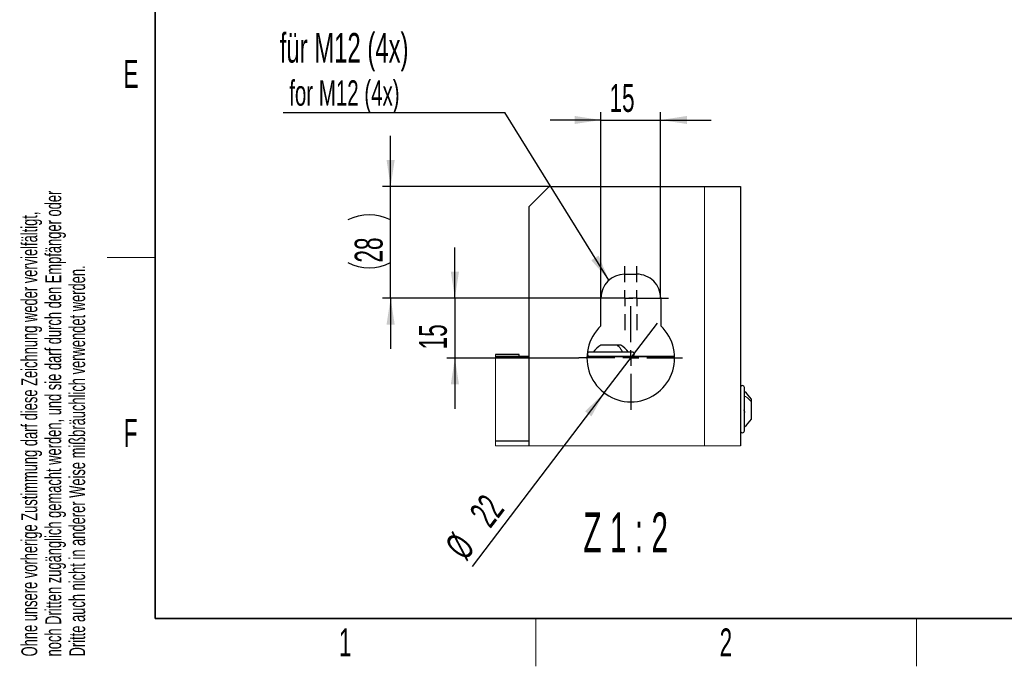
# Model space of a CAD drawing. Header units: millimetres. Extents: x 5 to 418, y 2 to 292.
# Tile 1 of 74: x 9 to 133, y 6 to 87. Entities that reach past the tile are written whole.
import ezdxf

# ---------------------------------------------------------------- set-up
doc = ezdxf.new("R2010")
doc.units = ezdxf.units.MM
doc.layers.add('SLD-0', color=7, linetype='Continuous')
doc.styles.add('SLDTEXTSTYLE0', font='TXT', dxfattribs={"width": 0.605})
doc.styles.add('SLDTEXTSTYLE2', font='TXT', dxfattribs={"width": 0.56})
doc.dimstyles.new('SLDDIMSTYLE4', dxfattribs={"dimtxt": 3.5, "dimasz": 3.302, "dimexe": 0, "dimexo": 0.0625, "dimgap": 0.875, "dimtad": 1, "dimlfac": 2, "dimrnd": 1e-09, "dimzin": 12, "dimdsep": 46, "dimtxsty": 'SLDTEXTSTYLE0', "dimsah": 1, "dimcen": 0.09, "dimadec": 0, "dimazin": 3, "dimtfac": 1, "dimtmove": 0, "dimatfit": 0, "dimfxl": 1, "dimfrac": 2, "dimtolj": 1, "dimtzin": 12, "dimarcsym": 0})
doc.dimstyles.new('SLDDIMSTYLE5', dxfattribs={"dimtxt": 3.5, "dimasz": 3.302, "dimexe": 0, "dimexo": 0.0625, "dimgap": 0.875, "dimtad": 1, "dimlfac": 2, "dimrnd": 1e-09, "dimzin": 12, "dimdsep": 46, "dimtxsty": 'SLDTEXTSTYLE0', "dimblk1": 'NONE', "dimsah": 1, "dimcen": 0, "dimadec": 0, "dimazin": 3, "dimtfac": 1, "dimtmove": 0, "dimatfit": 3, "dimldrblk": 'NONE', "dimfxl": 1, "dimfrac": 2, "dimtolj": 1, "dimtzin": 12, "dimarcsym": 0})
doc.dimstyles.new('SLDDIMSTYLE6', dxfattribs={"dimtxt": 0.18, "dimasz": 3.302, "dimexe": 0, "dimexo": 0.0625, "dimgap": 0, "dimtad": 0, "dimtih": 1, "dimtoh": 1, "dimdec": 0, "dimrnd": 1e-09, "dimzin": 0, "dimdsep": 46, "dimtxsty": 'Standard', "dimsah": 1, "dimcen": 0.09, "dimadec": 0, "dimazin": 0, "dimtfac": 3.302, "dimtdec": 0, "dimtofl": 0, "dimtmove": 0, "dimatfit": 3, "dimfxl": 1, "dimfrac": 2, "dimtolj": 1, "dimtzin": 0, "dimarcsym": 0})

# ---------------------------------------------------------------- blocks, each defined once
blk = doc.blocks.new('_D_9')
at = {"layer": 'SLD-0', "color": 7}
for p, q in [((81.92, 52.14), (81.92, 75.47)), ((89.42, 52.14), (89.42, 75.47)), ((81.92, 74.47), (75.57, 74.47)), ((81.92, 74.47), (89.42, 74.47)), ((89.42, 74.47), (95.77, 74.47))]:
    blk.add_line(p, q, dxfattribs=at)
for points in [[(81.92, 74.47), (78.62, 74.98), (78.62, 73.97)], [(89.42, 74.47), (92.73, 73.97), (92.73, 74.98)]]:
    blk.add_solid(points, dxfattribs=at)
at = {"layer": 'SLD-0', "color": 7, "insert": (83, 78.99), "char_height": 3.5, "attachment_point": 1, "style": 'SLDTEXTSTYLE0'}
blk.add_mtext('15', dxfattribs=at)
blk = doc.blocks.new('_D_10')
at = {"layer": 'SLD-0', "color": 7}
for p, q in [((55.55, 66.14), (55.55, 72.49)), ((75.42, 66.14), (54.55, 66.14)), ((55.55, 52.14), (55.55, 66.14)), ((80.92, 52.14), (54.55, 52.14)), ((55.55, 52.14), (55.55, 45.79))]:
    blk.add_line(p, q, dxfattribs=at)
for centre, start, end in [((52.86, 56.57), 63.4349, 116.5651), ((52.86, 61.97), 243.4349, 296.5651)]:
    blk.add_arc(centre, 6.01, start, end, dxfattribs=at)
for points in [[(55.55, 66.14), (56.06, 69.45), (55.04, 69.45)], [(55.55, 52.14), (55.04, 48.84), (56.06, 48.84)]]:
    blk.add_solid(points, dxfattribs=at)
at = {"layer": 'SLD-0', "color": 7, "insert": (51.04, 56.6), "char_height": 3.5, "attachment_point": 1, "rotation": 90, "style": 'SLDTEXTSTYLE0'}
blk.add_mtext('28', dxfattribs=at)
blk = doc.blocks.new('_D_11')
at = {"layer": 'SLD-0', "color": 7}
for p, q in [((63.61, 52.14), (63.61, 58.49)), ((80.92, 52.14), (62.61, 52.14)), ((63.61, 52.14), (63.61, 44.64)), ((79.17, 44.64), (62.61, 44.64)), ((63.61, 44.64), (63.61, 38.29))]:
    blk.add_line(p, q, dxfattribs=at)
for points in [[(63.61, 52.14), (64.12, 55.45), (63.1, 55.45)], [(63.61, 44.64), (63.1, 41.34), (64.12, 41.34)]]:
    blk.add_solid(points, dxfattribs=at)
at = {"layer": 'SLD-0', "color": 7, "insert": (59.1, 45.72), "char_height": 3.5, "attachment_point": 1, "rotation": 90, "style": 'SLDTEXTSTYLE0'}
blk.add_mtext('15', dxfattribs=at)
blk = doc.blocks.new('_D_12')
at = {"layer": 'SLD-0', "color": 7}
for q in [(89.01, 49.02), (65.76, 18.5)]:
    blk.add_line((82.34, 40.27), q, dxfattribs=at)
blk.add_solid([(82.34, 40.27), (79.94, 37.95), (80.74, 37.33)], dxfattribs=at)
at = {"layer": 'SLD-0', "color": 7, "char_height": 3.5, "attachment_point": 1, "rotation": 52.6971, "style": 'SLDTEXTSTYLE0'}
for s, insert in [('22', (65.27, 25.3)), ('%%c', (62.18, 21.23))]:
    blk.add_mtext(s, dxfattribs=dict(at, insert=insert))
blk = doc.blocks.new('_None')
blk = doc.blocks.new('SW_NOTE_0')
at = {"layer": 'SLD-0', "color": 0}
blk.add_line((-27.82, 0), (0, 0), dxfattribs=at)
at = {"layer": 'SLD-0', "color": 0, "attachment_point": 1, "style": 'SLDTEXTSTYLE0'}
for s, insert, char_height in [('für M12 (4x)', (-28.23, 9.98), 3.7042), ('for M12 (4x)', (-27.04, 4.05), 3.175)]:
    blk.add_mtext(s, dxfattribs=dict(at, insert=insert, char_height=char_height))
blk = doc.blocks.new('SW_CENTERMARKSYMBOL_10')
at = {"layer": 'SLD-0', "color": 0}
for p, q in [((0, 2), (0, 6.5)), ((-2, 0), (-6.5, 0)), ((0, 0), (-1, 0)), ((0, 0), (0, 1)), ((0, 0), (0, -1)), ((0, 0), (1, 0)), ((2, 0), (6.5, 0)), ((0, -2), (0, -6.5))]:
    blk.add_line(p, q, dxfattribs=at)
blk = doc.blocks.new('SW_CENTERMARKSYMBOL_11')
at = {"layer": 'SLD-0', "color": 0}
for p, q in [((0, 2), (0, 4)), ((-2, 0), (-4, 0)), ((0, 0), (-1, 0)), ((0, 0), (0, 1)), ((0, 0), (0, -1)), ((0, 0), (1, 0)), ((2, 0), (4, 0)), ((0, -2), (0, -4))]:
    blk.add_line(p, q, dxfattribs=at)
blk = doc.blocks.new('SW_CENTERMARKSYMBOL_12')
at = {"layer": 'SLD-0', "color": 0}
for p, q in [((0, 2), (0, 4)), ((-2, 0), (-4, 0)), ((0, 0), (-1, 0)), ((0, 0), (0, 1)), ((0, 0), (0, -1)), ((0, 0), (1, 0)), ((2, 0), (4, 0)), ((0, -2), (0, -4))]:
    blk.add_line(p, q, dxfattribs=at)

msp = doc.modelspace()

# ---------------------------------------------------------------- linework, layer by layer
at = {"color": 7, "linetype": 'Continuous', "lineweight": 25}
for p, q in [((75.4246, 66.1436), (72.9246, 63.6436)), ((75.4246, 66.1436), (94.9246, 66.1436)), ((94.9246, 66.1436), (99.4246, 66.1436)), ((99.4246, 66.1436), (99.4246, 33.6392)), ((72.9246, 33.6392), (72.9246, 63.6436)), ((84.9246, 55.1436), (86.4246, 55.1436)), ((81.9246, 48.667), (81.9246, 52.1436)), ((89.4246, 52.1436), (89.4246, 48.667)), ((84.0054, 46.2486), (81.9371, 46.2486)), ((84.4121, 46.2486), (84.0054, 46.2486)), ((71.6746, 45.0986), (68.6833, 45.0986)), ((68.6833, 44.8736), (72.9246, 44.8736)), ((68.6833, 44.8236), (72.9246, 44.8236)), ((71.6746, 44.8736), (71.6746, 45.0986)), ((80.1775, 44.8236), (91.1716, 44.8236)), ((80.1794, 44.8736), (91.1698, 44.8736)), ((85.8746, 45.3736), (80.4746, 45.3736)), ((99.9246, 35.5236), (99.9246, 40.9236)), ((100.7996, 39.1501), (100.7996, 39.4611)), ((100.7996, 36.9861), (100.7996, 39.1501)), ((72.9246, 34.1986), (68.6833, 34.1986))]:
    msp.add_line(p, q, dxfattribs=at)
at = {"color": 7, "linetype": 'Continuous', "lineweight": 18}
msp.add_line((94.9246, 33.6392), (94.9246, 66.1436), dxfattribs=at)
at = {"color": 7, "linetype": 'Continuous', "lineweight": 18, "flags": 128}
msp.add_lwpolyline([(68.6833, 45.0986), (68.6833, 44.8736), (68.6833, 44.8236), (68.6833, 34.1986), (68.6833, 33.6392), (72.9246, 33.6392), (94.9246, 33.6392), (99.4246, 33.6392)], dxfattribs=at)
at = {"color": 7, "linetype": 'Continuous', "lineweight": 25}
for centre, radius, start, end in [((84.9246, 52.1436), 3, 89.999939, 179.999777), ((86.4246, 52.1436), 3, 359.99998, 90.000162), ((85.6746, 44.6436), 5.5, 132.985857, 47.014143), ((83.3397, 43.7388), 2.8751, 119.199312, 145.347625), ((83.0095, 43.7389), 2.875, 34.651664, 60.800958), ((80.4746, 45.1236), 0.25, 90, 270), ((85.8746, 45.1236), 0.25, 270, 90), ((99.6746, 40.9236), 0.25, 0, 180), ((98.2898, 38.0585), 2.8751, 29.199727, 55.348137), ((98.2901, 38.3885), 2.8747, 304.65012, 330.802016), ((99.6746, 35.5236), 0.25, 180, 0)]:
    msp.add_arc(centre, radius, start, end, dxfattribs=at)
at = {"color": 7, "linetype": 'Continuous', "lineweight": 18}
for points, knots in [([(84.6516, 45.3736), (84.5638, 45.5443), (84.3958, 45.8713), (84.1316, 46.1266), (84.0054, 46.2486)], [0, 0, 0, 0, 0.52213345, 1, 1, 1, 1]), ([(99.9246, 39.8708), (100.0961, 39.7719), (100.4282, 39.5805), (100.6785, 39.2904), (100.7996, 39.1501)], [0, 0, 0, 0, 0.51629836, 1, 1, 1, 1])]:
    msp.add_open_spline(points, degree=3, knots=knots, dxfattribs=at)
at = {"color": 7, "linetype": 'Continuous', "lineweight": 25}
for points, knots in [([(84.027, 46.163), (84.0389, 46.1734), (84.0581, 46.1902), (84.0641, 46.2147), (84.0664, 46.2242)], [0, 0, 0, 0, 0.61295254, 1, 1, 1, 1]), ([(99.839, 38.1296), (99.851, 38.1145), (99.8775, 38.0815), (99.9026, 38.0176), (99.92, 37.9451), (99.9266, 37.8705), (99.9213, 37.8031), (99.906, 37.7512), (99.8766, 37.7147), (99.851, 37.7144), (99.839, 37.7143)], [0, 0, 0, 0, 0.12049046, 0.26411937, 0.4252661, 0.58766879, 0.73234122, 0.84590982, 0.92811851, 1, 1, 1, 1])]:
    msp.add_open_spline(points, degree=3, knots=knots, dxfattribs=at)
at = {"layer": 'SLD-0', "lineweight": 35}
for p, q in [((26, 282.5), (26, 12)), ((26, 12), (408, 12))]:
    msp.add_line(p, q, dxfattribs=at)
at = {"layer": 'SLD-0', "lineweight": 18}
for p, q in [((20, 57.25), (26, 57.25)), ((73.75, 6), (73.75, 12)), ((121.5, 6), (121.5, 12))]:
    msp.add_line(p, q, dxfattribs=at)

# ---------------------------------------------------------------- block references
at = {"layer": 'SLD-0', "color": 7}
for name, p in [('SW_NOTE_0', (69.8703, 75.3933)), ('SW_CENTERMARKSYMBOL_11', (84.9246, 52.1436)), ('SW_CENTERMARKSYMBOL_12', (86.4246, 52.1436)), ('SW_CENTERMARKSYMBOL_10', (85.6746, 44.6436))]:
    msp.add_blockref(name, p, dxfattribs=at)

# ---------------------------------------------------------------- texts
at = {"layer": 'SLD-0', "char_height": 2, "attachment_point": 1, "rotation": 90, "style": 'SLDTEXTSTYLE0'}
for s, insert in [('noch Dritten zugänglich gemacht werden, und sie darf durch den Empfänger oder', (12.2299, 7.2381)), ('Ohne unsere vorherige Zustimmung darf diese Zeichnung weder vervielfältigt,', (9.2299, 7.2381)), ('Dritte auch nicht in anderer Weise mißbräuchlich verwendet werden.', (15.2299, 7.2381))]:
    msp.add_mtext(s, dxfattribs=dict(at, insert=insert))
at = {"layer": 'SLD-0', "attachment_point": 2}
for s, insert, char_height, style in [('E', (22.9816, 82.0011), 3.5, 'SLDTEXTSTYLE0'), ('F', (22.9536, 37.0011), 3.5, 'SLDTEXTSTYLE0'), ('Z 1 : 2', (85.035, 25.2812), 5, 'SLDTEXTSTYLE2'), ('1', (49.8527, 10.743), 3.5, 'SLDTEXTSTYLE0'), ('2', (97.6027, 10.743), 3.5, 'SLDTEXTSTYLE0')]:
    msp.add_mtext(s, dxfattribs=dict(at, insert=insert, char_height=char_height, style=style))

# ---------------------------------------------------------------- dimensions: what is measured, and where the dimension line sits
at = {"layer": 'SLD-0', "color": 7}
dim = msp.add_linear_dim(base=(89.4246, 74.4739), p1=(81.9246, 52.1436), p2=(89.4246, 52.1436), dimstyle='SLDDIMSTYLE4', dxfattribs=at)
dim.commit()
dim.dimension.update_dxf_attribs({"geometry": '_D_9', "text_midpoint": (85.6746, 74.4739), "dimtype": 160})
dim = msp.add_linear_dim(base=(55.5494, 66.1436), p1=(80.9246, 52.1436), p2=(75.4246, 66.1436), angle=90, text='(<>)', dimstyle='SLDDIMSTYLE4', dxfattribs=at)
dim.commit()
dim.dimension.update_dxf_attribs({"geometry": '_D_10', "text_midpoint": (55.5494, 59.2697), "dimtype": 160})
dim = msp.add_linear_dim(base=(63.6074, 44.6436), p1=(80.9246, 52.1436), p2=(79.1746, 44.6436), angle=90, dimstyle='SLDDIMSTYLE4', dxfattribs=at)
dim.commit()
dim.dimension.update_dxf_attribs({"geometry": '_D_11', "text_midpoint": (63.6074, 48.3936), "dimtype": 160})
dim = msp.add_diameter_dim_2p(p1=(89.0077, 49.0185), p2=(82.3414, 40.2687), dimstyle='SLDDIMSTYLE5', dxfattribs=at)
dim.commit()
dim.dimension.update_dxf_attribs({"geometry": '_D_12', "text_midpoint": (68.8429, 22.5513), "dimtype": 163})

# ---------------------------------------------------------------- leaders
msp.add_leader([(82.9255, 54.3805), (69.8703, 75.3933)], dimstyle='SLDDIMSTYLE6', dxfattribs=at)

doc.saveas('drawing.dxf')
